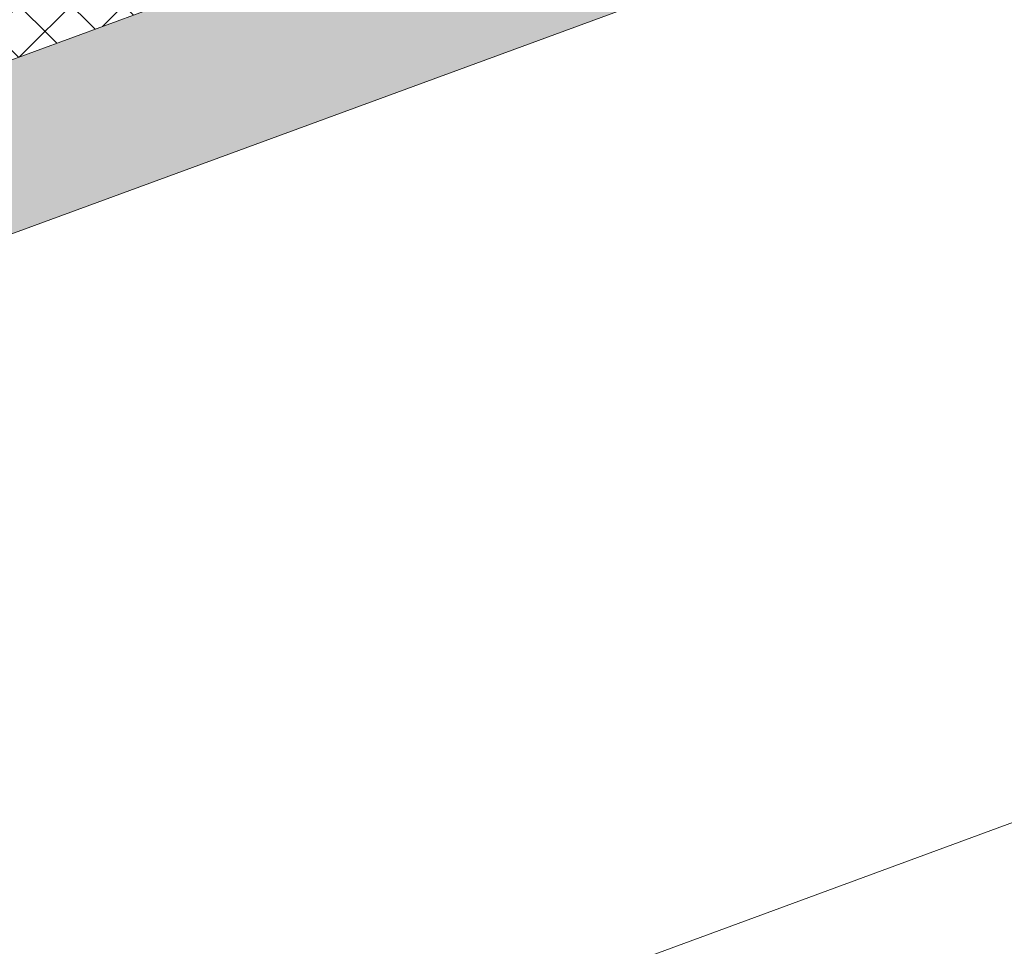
# Model space of a CAD drawing. Header units: millimetres. Extents: x -8337 to 19291, y 9509 to 21675.
# Tile 141 of 163: x 10056 to 10853, y 15191 to 15941. Entities that reach past the tile are written whole.
import ezdxf

# ---------------------------------------------------------------- set-up
doc = ezdxf.new("R2010")
doc.units = ezdxf.units.MM
doc.header["$MEASUREMENT"] = 0
doc.linetypes.add('Wipeout_Contour', pattern=[1000, 0, -1000])
doc.layers.add('12_FAÇ_Façana', color=7, linetype='Continuous')
doc.layers.add('Nuevo_08_E_Envans secs', color=7, linetype='Continuous')
doc.layers.add('12_FAÇ_Façana_Pluma_Nº__102', color=7, linetype='Continuous', lineweight=5, true_color=0xcccccc)
doc.layers.add('12_FAÇ_Façana_Pluma_Nº__174', color=7, linetype='Continuous', lineweight=13, true_color=0xe4ad2c)
doc.layers.add('12_FAÇ_Façana_Pluma_Nº__47', color=7, linetype='Continuous', lineweight=20)
doc.layers.add('12_FAÇ_Façana_Pluma_Nº__7', color=7, linetype='Continuous', lineweight=5)

# ---------------------------------------------------------------- blocks, each defined once
blk = doc.blocks.new('Elem Sección_40_1')
at = {"layer": '12_FAÇ_Façana_Pluma_Nº__102', "linetype": 'Continuous', "lineweight": 0, "true_color": 0xe5e5e5}
blk.add_hatch(color=254, dxfattribs=at).paths.add_polyline_path([(8440.8, 15316.98), (8506.81, 15200.22), (11746.65, 16391), (11729.04, 16422.14), (11684.88, 16405.91), (11636.48, 16491.53)])
at = {"layer": '12_FAÇ_Façana_Pluma_Nº__174', "linetype": 'Continuous', "lineweight": 13, "true_color": 0xe4ad2c}
h = blk.add_hatch(dxfattribs=at)
h.set_pattern_fill('SATE_Aislamiento_0001', color=42, style=0, pattern_type=2)
h.set_pattern_definition([(45, (0, 0), (-21.213203, 21.213203), []), (135, (0, 0), (21.213203, 21.213203), [])])
h.paths.add_polyline_path([(8396.8, 15394.81), (8440.8, 15316.98), (11636.48, 16491.53), (11592.47, 16569.37)])
at = {"layer": '12_FAÇ_Façana_Pluma_Nº__47', "color": 7, "linetype": 'Continuous', "lineweight": 20}
blk.add_line((11746.65, 15616.78), (8506.81, 14426), dxfattribs=at)
at = {"layer": '12_FAÇ_Façana_Pluma_Nº__7', "color": 7, "linetype": 'Continuous', "lineweight": 5}
for p, q in [((11636.48, 16491.53), (8440.8, 15316.98)), ((11746.65, 16391), (8506.81, 15200.22))]:
    blk.add_line(p, q, dxfattribs=at)
blk = doc.blocks.new('Elem Sección_142_1')
at = {"color": 254, "linetype": 'Wipeout_Contour', "lineweight": 0, "ltscale": 75793.584164}
blk.add_wipeout([(8342.67, 15490.56), (8348.39, 15480.44), (11588.23, 16671.22), (11582.51, 16681.34)], dxfattribs=at).dxf.layer = 'Nuevo_08_E_Envans secs'
at = {"color": 254, "linetype": 'Wipeout_Contour', "lineweight": 0, "ltscale": 75820.402023}
blk.add_wipeout([(8337.39, 15499.9), (8340.03, 15495.23), (11579.87, 16686.01), (11577.23, 16690.68)], dxfattribs=at).dxf.layer = 'Nuevo_08_E_Envans secs'

msp = doc.modelspace()

# ---------------------------------------------------------------- block references
at = {"layer": '12_FAÇ_Façana', "lineweight": 0}
msp.add_blockref('Elem Sección_40_1', (0, 0), dxfattribs=at)

# ---------------------------------------------------------------- next in the draw order: block references
at = {"layer": 'Nuevo_08_E_Envans secs', "lineweight": 0}
msp.add_blockref('Elem Sección_142_1', (0, 0), dxfattribs=at)

doc.saveas('drawing.dxf')
